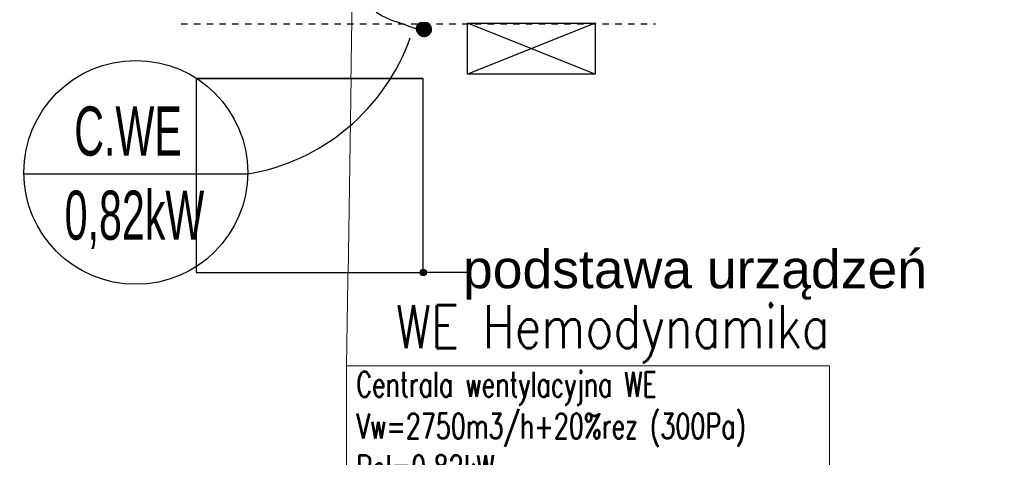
# Model space of a CAD drawing. Header units: millimetres. Extents: x -165365 to -33565, y 7406 to 103342.
# Tile 41 of 256: x -128634 to -124779, y 41308 to 43022. Entities that reach past the tile are written whole.
import ezdxf

# ---------------------------------------------------------------- set-up
doc = ezdxf.new("R2010")
doc.units = ezdxf.units.MM
doc.header["$MEASUREMENT"] = 0
for name, pattern in [('ACAD_ISO03W100', [150, 60, -90]), ('Dashed2cust', [50, 25, -25]), ('Wipeout_Contour', [1000, 0, -1000])]:
    doc.linetypes.add(name, pattern=pattern)
for name, color, linetype in [('ELEK CIENKIE', 80, 'Continuous'), ('ELEK GNIAZDA', 234, 'Continuous'), ('ELEK ODGROMÓWKA', 214, 'Continuous'), ('ELEK OPIS', 140, 'Continuous'), ('Linia', 252, 'Continuous'), ('Słup', 252, 'Continuous'), ('Tekst', 252, 'Continuous')]:
    doc.layers.add(name, color=color, linetype=linetype)
doc.layers.add('HVAC_WENTYLACJA_ETYKIETY', color=3, linetype='Continuous', lineweight=18)
doc.styles.add('Arial', font='arial.ttf')
doc.styles.add('OPIS1', font='ROMANS.SHX', dxfattribs={"width": 0.9})
doc.styles.add('Times new roman', font='arial.ttf')

# ---------------------------------------------------------------- blocks, each defined once
blk = doc.blocks.new('A$C67C5DD4D')
at = {"layer": 'Tekst', "insert": (28417.3, 24373.2), "char_height": 150, "attachment_point": 2, "style": 'Times new roman'}
blk.add_mtext('\\A1;{\\fArial|b0|i0|c0|p38;podstawa urządzeń}', dxfattribs=at)
at = {"color": 254, "linetype": 'Wipeout_Contour', "lineweight": 0, "ltscale": 533984.417378}
blk.add_wipeout([(26463.2, 24284.9), (27353.2, 24284.9), (27353.2, 25044.9), (26463.2, 25044.9)], dxfattribs=at).dxf.layer = 'Słup'
at = {"layer": 'Linia', "linetype": 'Continuous'}
blk.add_hatch(color=256, dxfattribs=at).paths.add_polyline_path([(27365.7, 24284.9), (27364.8, 24289.7), (27362.1, 24293.8), (27358, 24296.5), (27353.2, 24297.4), (27348.4, 24296.5), (27344.4, 24293.8), (27341.7, 24289.7), (27340.7, 24284.9), (27341.7, 24280.2), (27344.4, 24276.1), (27348.4, 24273.4), (27353.2, 24272.4), (27358, 24273.4), (27362.1, 24276.1), (27364.8, 24280.2)])
at = {"layer": 'Linia'}
for p, q in [((26463.2, 25044.9), (27353.2, 25044.9)), ((27530, 24284.9), (27365.7, 24284.9))]:
    blk.add_line(p, q, dxfattribs=at)
blk.add_circle((27353.2, 24284.9), 12.5, dxfattribs=at)
at = {"layer": 'Słup'}
for p, q in [((27353.2, 25044.9), (26463.2, 25044.9)), ((26463.2, 25044.9), (26463.2, 24284.9)), ((27353.2, 24284.9), (27353.2, 25044.9)), ((26463.2, 24284.9), (27353.2, 24284.9))]:
    blk.add_line(p, q, dxfattribs=at)
blk = doc.blocks.new('A$C67C88CC4')
at = {"linetype": 'Dashed2cust'}
blk.add_line((110, 1903.96), (1968, 1903.96), dxfattribs=at)
blk = doc.blocks.new('wypust')
at = {"layer": 'ELEK GNIAZDA'}
h = blk.add_hatch(dxfattribs=at)
h.set_pattern_fill('ANSI31', color=256, scale=0.40095, style=0)
h.set_pattern_definition([(45, (101436.0201, 117475.25299), (-0.03543930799, 0.03543930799), [])])
edge = h.paths.add_edge_path()
edge.add_line((50613.52, -9777.62), (50610.66, -9777.62))
edge.add_arc((50612.09, -9780.25), 2.99, 118.546, 177.3028)
edge.add_spline(control_points=[(50609.1, -9780.11), (50609.24, -9780.15), (50609.38, -9780.2), (50609.52, -9780.25)], knot_values=[0, 0, 0, 0, 0.181487, 0.181487, 0.181487, 0.181487], weights=[1, 1, 1, 1], degree=3, periodic=0)
edge.add_line((50609.52, -9780.25), (50609.1, -9780.25))
edge.add_arc((50612.09, -9780.25), 2.99, 180, 0)
edge.add_arc((50612.09, -9780.25), 2.99, 0, 61.454)
blk.add_line((50604.75, -9752.62), (50619, -9744.65), dxfattribs=at)
blk.add_spline([(50609.52, -9780.25), (50593.5, -9772.75), (50621.8, -9767.3), (50597.25, -9758.09), (50618.39, -9752.64), (50602.7, -9746.17), (50609.52, -9741.39), (50610.89, -9741.39), (50610.89, -9742.08)], degree=3, dxfattribs=at)
at = {"layer": 'ELEK GNIAZDA', "style": 'Arial', "width": 0.85}
blk.add_text('3', height=12, dxfattribs=at).set_placement((50620.8, -9753.18, 5562.84))

msp = doc.modelspace()

# ---------------------------------------------------------------- block references
msp.add_blockref('A$C67C5DD4D', (-154407.14734, 17746.99902))

# ---------------------------------------------------------------- next in the draw order: linework, layer by layer
at = {"layer": 'ELEK CIENKIE', "color": 232, "linetype": 'ACAD_ISO03W100', "ltscale": 3}
msp.add_circle((-126312.31976, 39885.75), 7540, dxfattribs=at)
at = {"layer": 'ELEK ODGROMÓWKA'}
for p, q in [((-126381.24169, 43008.96269), (-126881.24169, 42808.96269)), ((-126381.24169, 42808.96269), (-126881.24169, 43008.96269))]:
    msp.add_line(p, q, dxfattribs=at)
msp.add_lwpolyline([(-126381.24169, 43008.96269), (-126381.24169, 42808.96269), (-126881.24169, 42808.96269), (-126881.24169, 43008.96269)], close=True, dxfattribs=at)
at = {"layer": 'ELEK OPIS'}
msp.add_line((-128618.19595, 42417.83737), (-127741.33799, 42417.83737), dxfattribs=at)
msp.add_circle((-128179.80914, 42423.91828), 438.42898, dxfattribs=at)
msp.add_arc((-127878.10939, 43227.58601), 821.20412, 279.58131053, 340.33948772, dxfattribs=at)
at = {"layer": 'HVAC_WENTYLACJA_ETYKIETY'}
msp.add_line((-127354.18041, 41665.69233), (-127315.55779, 44179.76283), dxfattribs=at)
msp.add_lwpolyline([(-127354.18041, 41665.69233), (-125463.17285, 41665.69233), (-125463.17285, 40918.77116), (-127354.18041, 40918.77116)], close=True, dxfattribs=at)

# ---------------------------------------------------------------- next in the draw order: block references
at = {"xscale": -1, "rotation": 180}
msp.add_blockref('A$C67C88CC4', (-128111.9507, 44909.43797), dxfattribs=at)
at = {"layer": 'ELEK GNIAZDA', "xscale": 10, "yscale": 10, "zscale": 10}
msp.add_blockref('wypust', (-633172.44959, 140787.9662, 3325), dxfattribs=at)

# ---------------------------------------------------------------- next in the draw order: texts
at = {"layer": 'ELEK OPIS', "style": 'Arial', "width": 0.6}
for s, p in [('C.WE', (-128420.76362, 42489.64907)), ('0,82kW', (-128458.39017, 42160.19514))]:
    msp.add_text(s, height=192.456, dxfattribs=at).set_placement(p)
at = {"layer": 'HVAC_WENTYLACJA_ETYKIETY', "insert": (-127161.78062, 41903.68263), "char_height": 168, "width": 2365.2602815, "attachment_point": 1, "style": 'OPIS1'}
msp.add_mtext('\\C6;\\W0.8;WE Hemodynamika', dxfattribs=at)
at = {"layer": 'HVAC_WENTYLACJA_ETYKIETY', "insert": (-127316.2063, 41642.59316), "char_height": 98, "width": 2365.2602815, "attachment_point": 1}
msp.add_mtext('\\Fromans|c238;\\W0.7;Centrala wentylacyjna WE\\PVw=2750m3/h+20%rez (300Pa)\\PPel=0,82kW\\PM=222kg', dxfattribs=at)

doc.saveas('drawing.dxf')
